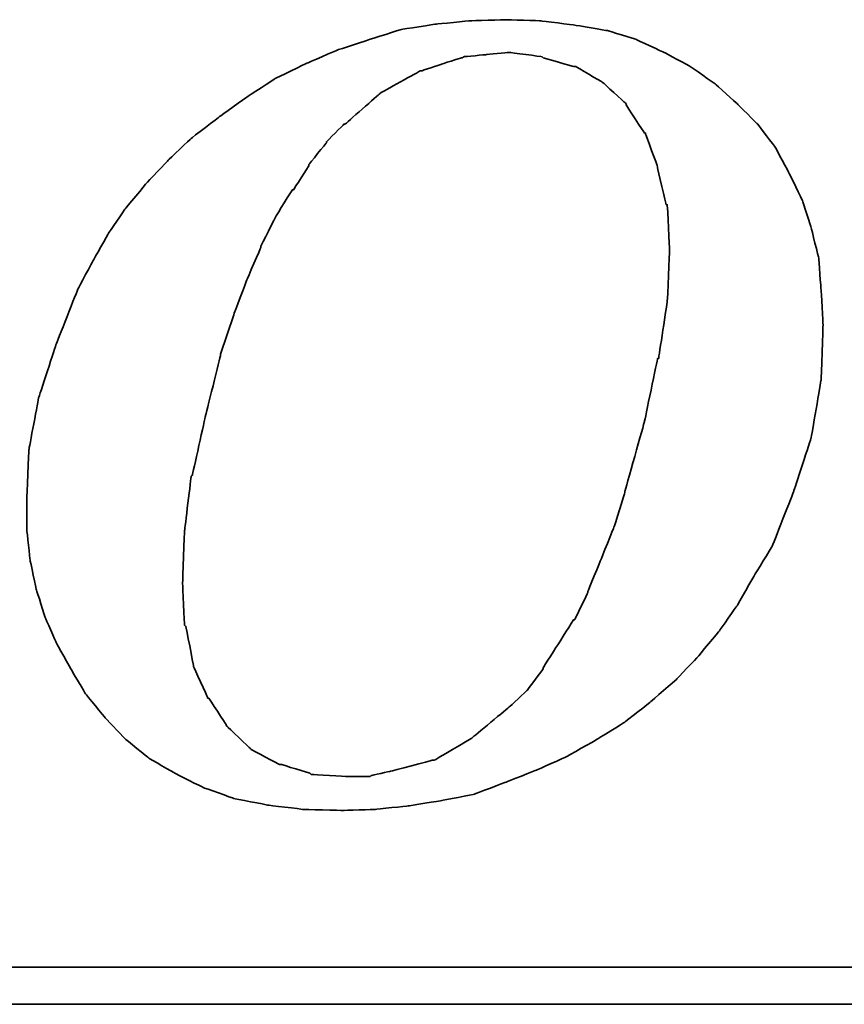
# Model space of a CAD drawing. Header units: millimetres. Extents: x 163 to 542, y 111 to 227.
# Tile 51 of 59: x 429.95 to 432.79, y 146.68 to 150.08. Entities that reach past the tile are written whole.
import ezdxf

# ---------------------------------------------------------------- set-up
doc = ezdxf.new("R2010")
doc.units = ezdxf.units.MM
doc.header["$LTSCALE"] = 0.1
doc.layers.add('DIM', color=4, linetype='CONTINUOUS')
doc.layers.add('layer 1', color=7, linetype='CONTINUOUS')

# ---------------------------------------------------------------- blocks, each defined once
blk = doc.blocks.new('TBI MOTION logo(完整正式版)')
at = {"layer": 'layer 1', "color": 22, "lineweight": 35}
for points, knots in [([(35.79625, -6.98375), (35.79625, -6.98375), (36.23125, -7.43875), (36.23125, -7.43875), (36.23125, -7.43875), (36.23125, -7.43875), (36.75625, -7.87125), (36.75625, -7.87125), (36.75625, -7.87125), (36.75625, -7.87125), (37.33125, -8.20375), (37.33125, -8.20375), (37.33125, -8.20375), (37.33125, -8.20375), (37.95625, -8.51875), (37.95625, -8.51875), (37.95625, -8.51875), (37.95625, -8.51875), (38.62625, -8.75875), (38.62625, -8.75875), (38.62625, -8.75875), (38.62625, -8.75875), (39.37125, -8.90375), (39.37125, -8.90375), (39.37125, -8.90375), (39.37125, -8.90375), (40.14125, -8.99875), (40.14125, -8.99875), (40.14125, -8.99875), (40.14125, -8.99875), (41.02625, -9.02375), (41.02625, -9.02375), (41.02625, -9.02375), (41.02625, -9.02375), (41.74625, -8.99875), (41.74625, -8.99875), (41.74625, -8.99875), (41.74625, -8.99875), (42.46625, -8.92375), (42.46625, -8.92375), (42.46625, -8.92375), (42.46625, -8.92375), (43.21125, -8.80625), (43.21125, -8.80625), (43.21125, -8.80625), (43.21125, -8.80625), (43.93125, -8.66375), (43.93125, -8.66375), (43.93125, -8.66375), (43.93125, -8.66375), (44.62625, -8.39875), (44.62625, -8.39875), (44.62625, -8.39875), (44.62625, -8.39875), (45.29625, -8.13375), (45.29625, -8.13375), (45.29625, -8.13375), (45.29625, -8.13375), (45.94625, -7.84375), (45.94625, -7.84375), (45.94625, -7.84375), (45.94625, -7.84375), (46.61625, -7.46375), (46.61625, -7.46375), (46.61625, -7.46375), (46.61625, -7.46375), (47.24125, -7.07875), (47.24125, -7.07875), (47.24125, -7.07875), (47.24125, -7.07875), (47.81625, -6.62375), (47.81625, -6.62375), (47.81625, -6.62375), (47.81625, -6.62375), (48.36875, -6.14375), (48.36875, -6.14375), (48.36875, -6.14375), (48.36875, -6.14375), (48.84625, -5.64125), (48.84625, -5.64125), (48.84625, -5.64125), (48.84625, -5.64125), (49.32625, -5.06375), (49.32625, -5.06375), (49.32625, -5.06375), (49.32625, -5.06375), (49.71125, -4.51374), (49.71125, -4.51374), (49.71125, -4.51374), (49.71125, -4.51374), (50.09625, -3.83874), (50.09625, -3.83874), (50.09625, -3.83874), (50.09625, -3.83874), (50.48125, -3.21374), (50.48125, -3.21374), (50.48125, -3.21374), (50.48125, -3.21374), (50.96125, -1.99125), (50.96125, -1.99125), (50.96125, -1.99125), (50.96125, -1.99125), (51.34375, -0.81875), (51.34375, -0.81875), (51.34375, -0.81875), (51.34375, -0.81875), (51.56125, 0.45624), (51.56125, 0.45624), (51.56125, 0.45624), (51.56125, 0.45624), (51.60625, 1.67624), (51.60625, 1.67624), (51.60625, 1.67624), (51.60625, 1.67624), (51.56125, 2.44625), (51.56125, 2.44625), (51.56125, 2.44625), (51.56125, 2.44625), (51.51125, 3.14125), (51.51125, 3.14125), (51.51125, 3.14125), (51.51125, 3.14125), (51.34375, 3.81125), (51.34375, 3.81125), (51.34375, 3.81125), (51.34375, 3.81125), (51.15125, 4.41125), (51.15125, 4.41125), (51.15125, 4.41125), (51.15125, 4.41125), (50.86125, 5.01125), (50.86125, 5.01125), (50.86125, 5.01125), (50.86125, 5.01125), (50.55125, 5.58875), (50.55125, 5.58875), (50.55125, 5.58875), (50.55125, 5.58875), (50.16625, 6.09125), (50.16625, 6.09125), (50.16625, 6.09125), (50.16625, 6.09125), (49.71125, 6.54875), (49.71125, 6.54875), (49.71125, 6.54875), (49.71125, 6.54875), (49.23125, 6.98125), (49.23125, 6.98125), (49.23125, 6.98125), (49.23125, 6.98125), (48.67875, 7.36625), (48.67875, 7.36625), (48.67875, 7.36625), (48.67875, 7.36625), (48.10375, 7.67625), (48.10375, 7.67625), (48.10375, 7.67625), (48.10375, 7.67625), (47.48125, 7.96375), (47.48125, 7.96375), (47.48125, 7.96375), (47.48125, 7.96375), (46.85625, 8.15625), (46.85625, 8.15625), (46.85625, 8.15625), (46.85625, 8.15625), (46.13625, 8.27624), (46.13625, 8.27624), (46.13625, 8.27624), (46.13625, 8.27624), (45.39125, 8.37125), (45.39125, 8.37125), (45.39125, 8.37125), (45.39125, 8.37125), (44.62625, 8.39624), (44.62625, 8.39624), (44.62625, 8.39624), (44.62625, 8.39624), (43.83625, 8.37125), (43.83625, 8.37125), (43.83625, 8.37125), (43.83625, 8.37125), (43.09125, 8.30125), (43.09125, 8.30125), (43.09125, 8.30125), (43.09125, 8.30125), (42.32125, 8.18125), (42.32125, 8.18125), (42.32125, 8.18125), (42.32125, 8.18125), (41.62875, 7.96375), (41.62875, 7.96375), (41.62875, 7.96375), (41.62875, 7.96375), (40.90625, 7.72625), (40.90625, 7.72625), (40.90625, 7.72625), (40.90625, 7.72625), (40.23624, 7.43625), (40.23624, 7.43625), (40.23624, 7.43625), (40.23624, 7.43625), (39.54124, 7.10125), (39.54124, 7.10125), (39.54124, 7.10125), (39.54124, 7.10125), (38.91625, 6.69125), (38.91625, 6.69125), (38.91625, 6.69125), (38.91625, 6.69125), (38.31625, 6.26125), (38.31625, 6.26125), (38.31625, 6.26125), (38.31625, 6.26125), (37.69125, 5.78125), (37.69125, 5.78125), (37.69125, 5.78125), (37.69125, 5.78125), (37.18625, 5.30125), (37.18625, 5.30125), (37.18625, 5.30125), (37.18625, 5.30125), (36.70625, 4.79624), (36.70625, 4.79624), (36.70625, 4.79624), (36.70625, 4.79624), (36.23125, 4.22125), (36.23125, 4.22125), (36.23125, 4.22125), (36.23125, 4.22125), (35.87124, 3.69375), (35.87124, 3.69375), (35.87124, 3.69375), (35.87124, 3.69375), (35.53125, 3.09125), (35.53125, 3.09125), (35.53125, 3.09125), (35.53125, 3.09125), (35.19875, 2.47125), (35.19875, 2.47125), (35.19875, 2.47125), (35.19875, 2.47125), (34.71625, 1.24625), (34.71625, 1.24625), (34.71625, 1.24625), (34.71625, 1.24625), (34.33125, 0.06874), (34.33125, 0.06874), (34.33125, 0.06874), (34.33125, 0.06874), (34.11625, -1.07875), (34.11625, -1.07875), (34.11625, -1.07875), (34.11625, -1.07875), (34.07125, -2.15875), (34.07125, -2.15875), (34.07125, -2.15875), (34.07125, -2.15875), (34.07125, -2.85375), (34.07125, -2.85375), (34.07125, -2.85375), (34.07125, -2.85375), (34.14125, -3.50375), (34.14125, -3.50375), (34.14125, -3.50375), (34.14125, -3.50375), (34.28625, -4.17375), (34.28625, -4.17375), (34.28625, -4.17375), (34.28625, -4.17375), (34.47625, -4.77624), (34.47625, -4.77624), (34.47625, -4.77624), (34.47625, -4.77624), (34.71625, -5.32625), (34.71625, -5.32625), (34.71625, -5.32625), (34.71625, -5.32625), (35.05375, -5.92875), (35.05375, -5.92875), (35.05375, -5.92875), (35.05375, -5.92875), (35.36375, -6.45375), (35.36375, -6.45375), (35.36375, -6.45375), (35.36375, -6.45375), (35.79625, -6.98375), (35.79625, -6.98375)], [0, 0, 0, 0, 0.01388889, 0.01388889, 0.01388889, 0.0138889, 0.02777778, 0.02777778, 0.02777778, 0.02777779, 0.04166667, 0.04166667, 0.04166667, 0.04166668, 0.05555556, 0.05555556, 0.05555556, 0.05555557, 0.06944444, 0.06944444, 0.06944444, 0.06944445, 0.08333333, 0.08333333, 0.08333333, 0.08333334, 0.09722222, 0.09722222, 0.09722222, 0.09722223, 0.11111111, 0.11111111, 0.11111111, 0.11111112, 0.125, 0.125, 0.125, 0.12500001, 0.13888889, 0.13888889, 0.13888889, 0.1388889, 0.15277778, 0.15277778, 0.15277778, 0.15277779, 0.16666667, 0.16666667, 0.16666667, 0.16666668, 0.18055556, 0.18055556, 0.18055556, 0.18055557, 0.19444444, 0.19444444, 0.19444444, 0.19444445, 0.20833333, 0.20833333, 0.20833333, 0.20833334, 0.22222222, 0.22222222, 0.22222222, 0.22222223, 0.23611111, 0.23611111, 0.23611111, 0.23611112, 0.25, 0.25, 0.25, 0.25000001, 0.26388889, 0.26388889, 0.26388889, 0.2638889, 0.27777778, 0.27777778, 0.27777778, 0.27777779, 0.29166667, 0.29166667, 0.29166667, 0.29166668, 0.30555556, 0.30555556, 0.30555556, 0.30555557, 0.31944444, 0.31944444, 0.31944444, 0.31944445, 0.33333333, 0.33333333, 0.33333333, 0.33333334, 0.34722222, 0.34722222, 0.34722222, 0.34722223, 0.36111111, 0.36111111, 0.36111111, 0.36111112, 0.375, 0.375, 0.375, 0.37500001, 0.38888889, 0.38888889, 0.38888889, 0.3888889, 0.40277778, 0.40277778, 0.40277778, 0.40277779, 0.41666667, 0.41666667, 0.41666667, 0.41666668, 0.43055556, 0.43055556, 0.43055556, 0.43055557, 0.44444444, 0.44444444, 0.44444444, 0.44444445, 0.45833333, 0.45833333, 0.45833333, 0.45833334, 0.47222222, 0.47222222, 0.47222222, 0.47222223, 0.48611111, 0.48611111, 0.48611111, 0.48611112, 0.5, 0.5, 0.5, 0.50000001, 0.51388889, 0.51388889, 0.51388889, 0.5138889, 0.52777778, 0.52777778, 0.52777778, 0.52777779, 0.54166667, 0.54166667, 0.54166667, 0.54166668, 0.55555556, 0.55555556, 0.55555556, 0.55555557, 0.56944444, 0.56944444, 0.56944444, 0.56944445, 0.58333333, 0.58333333, 0.58333333, 0.58333334, 0.59722222, 0.59722222, 0.59722222, 0.59722223, 0.61111111, 0.61111111, 0.61111111, 0.61111112, 0.625, 0.625, 0.625, 0.62500001, 0.63888889, 0.63888889, 0.63888889, 0.6388889, 0.65277778, 0.65277778, 0.65277778, 0.65277779, 0.66666667, 0.66666667, 0.66666667, 0.66666668, 0.68055556, 0.68055556, 0.68055556, 0.68055557, 0.69444444, 0.69444444, 0.69444444, 0.69444445, 0.70833333, 0.70833333, 0.70833333, 0.70833334, 0.72222222, 0.72222222, 0.72222222, 0.72222223, 0.73611111, 0.73611111, 0.73611111, 0.73611112, 0.75, 0.75, 0.75, 0.75000001, 0.76388889, 0.76388889, 0.76388889, 0.7638889, 0.77777778, 0.77777778, 0.77777778, 0.77777779, 0.79166667, 0.79166667, 0.79166667, 0.79166668, 0.80555556, 0.80555556, 0.80555556, 0.80555557, 0.81944444, 0.81944444, 0.81944444, 0.81944445, 0.83333333, 0.83333333, 0.83333333, 0.83333334, 0.84722222, 0.84722222, 0.84722222, 0.84722223, 0.86111111, 0.86111111, 0.86111111, 0.86111112, 0.875, 0.875, 0.875, 0.87500001, 0.88888889, 0.88888889, 0.88888889, 0.8888889, 0.90277778, 0.90277778, 0.90277778, 0.90277779, 0.91666667, 0.91666667, 0.91666667, 0.91666668, 0.93055556, 0.93055556, 0.93055556, 0.93055557, 0.94444444, 0.94444444, 0.94444444, 0.94444445, 0.95833333, 0.95833333, 0.95833333, 0.95833334, 0.97222222, 0.97222222, 0.97222222, 0.97222223, 0.98611111, 0.98611111, 0.98611111, 0.98611112, 1, 1, 1, 1]), ([(38.33875, 1.03124), (38.33875, 1.03124), (38.62625, 1.89625), (38.62625, 1.89625), (38.62625, 1.89625), (38.62625, 1.89625), (38.91625, 2.66375), (38.91625, 2.66375), (38.91625, 2.66375), (38.91625, 2.66375), (39.22625, 3.38125), (39.22625, 3.38125), (39.22625, 3.38125), (39.22625, 3.38125), (39.22625, 3.40624), (39.22625, 3.40624), (39.22625, 3.40624), (39.22625, 3.40624), (39.56124, 4.07624), (39.56124, 4.07624), (39.56124, 4.07624), (39.56124, 4.07624), (39.92125, 4.65125), (39.92125, 4.65125), (39.92125, 4.65125), (39.92125, 4.65125), (39.94625, 4.65125), (39.94625, 4.65125), (39.94625, 4.65125), (39.94625, 4.65125), (40.28125, 5.17875), (40.28125, 5.17875), (40.28125, 5.17875), (40.28125, 5.17875), (40.28125, 5.20375), (40.28125, 5.20375), (40.28125, 5.20375), (40.28125, 5.20375), (40.66875, 5.68625), (40.66875, 5.68625), (40.66875, 5.68625), (40.66875, 5.68625), (40.66875, 5.70625), (40.66875, 5.70625), (40.66875, 5.70625), (40.66875, 5.70625), (41.05124, 6.09125), (41.05124, 6.09125), (41.05124, 6.09125), (41.05124, 6.09125), (41.07625, 6.09125), (41.07625, 6.09125), (41.07625, 6.09125), (41.07625, 6.09125), (41.84125, 6.76625), (41.84125, 6.76625), (41.84125, 6.76625), (41.84125, 6.76625), (41.86625, 6.78625), (41.86625, 6.78625), (41.86625, 6.78625), (41.86625, 6.78625), (42.73125, 7.26624), (42.73125, 7.26624), (42.73125, 7.26624), (42.73125, 7.26624), (42.75625, 7.26624), (42.75625, 7.26624), (42.75625, 7.26624), (42.75625, 7.26624), (43.18625, 7.41125), (43.18625, 7.41125), (43.18625, 7.41125), (43.18625, 7.41125), (43.64125, 7.55625), (43.64125, 7.55625), (43.64125, 7.55625), (43.64125, 7.55625), (43.66625, 7.55625), (43.66625, 7.55625), (43.66625, 7.55625), (43.66625, 7.55625), (43.69125, 7.58124), (43.69125, 7.58124), (43.69125, 7.58124), (43.69125, 7.58124), (44.19125, 7.62625), (44.19125, 7.62625), (44.19125, 7.62625), (44.19125, 7.62625), (44.67125, 7.67625), (44.67125, 7.67625), (44.67125, 7.67625), (44.67125, 7.67625), (44.69625, 7.67625), (44.69625, 7.67625), (44.69625, 7.67625), (44.69625, 7.67625), (45.41875, 7.58124), (45.41875, 7.58124), (45.41875, 7.58124), (45.41875, 7.58124), (45.44125, 7.55625), (45.44125, 7.55625), (45.44125, 7.55625), (45.44125, 7.55625), (46.11125, 7.36625), (46.11125, 7.36625), (46.11125, 7.36625), (46.11125, 7.36625), (46.13625, 7.36625), (46.13625, 7.36625), (46.13625, 7.36625), (46.13625, 7.36625), (46.15875, 7.36625), (46.15875, 7.36625), (46.15875, 7.36625), (46.15875, 7.36625), (46.73625, 7.02624), (46.73625, 7.02624), (46.73625, 7.02624), (46.73625, 7.02624), (46.76125, 7.00624), (46.76125, 7.00624), (46.76125, 7.00624), (46.76125, 7.00624), (47.24125, 6.57124), (47.24125, 6.57124), (47.24125, 6.57124), (47.24125, 6.57124), (47.26625, 6.54875), (47.26625, 6.54875), (47.26625, 6.54875), (47.26625, 6.54875), (47.26625, 6.52375), (47.26625, 6.52375), (47.26625, 6.52375), (47.26625, 6.52375), (47.67375, 5.89875), (47.67375, 5.89875), (47.67375, 5.89875), (47.67375, 5.89875), (47.69625, 5.89875), (47.69625, 5.89875), (47.69625, 5.89875), (47.69625, 5.89875), (47.69625, 5.87625), (47.69625, 5.87625), (47.69625, 5.87625), (47.69625, 5.87625), (47.96125, 5.15625), (47.96125, 5.15625), (47.96125, 5.15625), (47.96125, 5.15625), (47.96125, 5.13125), (47.96125, 5.13125), (47.96125, 5.13125), (47.96125, 5.13125), (48.15125, 4.31875), (48.15125, 4.31875), (48.15125, 4.31875), (48.15125, 4.31875), (48.17625, 4.31875), (48.17625, 4.31875), (48.17625, 4.31875), (48.17625, 4.31875), (48.17625, 4.29125), (48.17625, 4.29125), (48.17625, 4.29125), (48.17625, 4.29125), (48.22625, 3.33125), (48.22625, 3.33125), (48.22625, 3.33125), (48.22625, 3.33125), (48.22625, 3.30875), (48.22625, 3.30875), (48.22625, 3.30875), (48.22625, 3.30875), (48.17625, 2.20624), (48.17625, 2.20624), (48.17625, 2.20624), (48.17625, 2.20624), (48.17625, 2.18124), (48.17625, 2.18124), (48.17625, 2.18124), (48.17625, 2.18124), (47.98375, 0.93624), (47.98375, 0.93624), (47.98375, 0.93624), (47.98375, 0.93624), (47.96125, 0.93624), (47.96125, 0.93624), (47.96125, 0.93624), (47.96125, 0.93624), (47.67375, -0.45874), (47.67375, -0.45874), (47.67375, -0.45874), (47.67375, -0.45874), (47.24125, -1.99125), (47.24125, -1.99125), (47.24125, -1.99125), (47.24125, -1.99125), (47.24125, -2.01874), (47.24125, -2.01874), (47.24125, -2.01874), (47.24125, -2.01874), (47.00125, -2.78375), (47.00125, -2.78375), (47.00125, -2.78375), (47.00125, -2.78375), (46.71125, -3.50375), (46.71125, -3.50375), (46.71125, -3.50375), (46.71125, -3.50375), (46.42625, -4.19875), (46.42625, -4.19875), (46.42625, -4.19875), (46.42625, -4.19875), (46.42625, -4.22375), (46.42625, -4.22375), (46.42625, -4.22375), (46.42625, -4.22375), (46.13625, -4.82374), (46.13625, -4.82374), (46.13625, -4.82374), (46.13625, -4.82374), (46.11125, -4.82374), (46.11125, -4.82374), (46.11125, -4.82374), (46.11125, -4.82374), (45.77625, -5.35125), (45.77625, -5.35125), (45.77625, -5.35125), (45.77625, -5.35125), (45.44125, -5.87875), (45.44125, -5.87875), (45.44125, -5.87875), (45.44125, -5.87875), (45.44125, -5.90375), (45.44125, -5.90375), (45.44125, -5.90375), (45.44125, -5.90375), (45.10625, -6.35875), (45.10625, -6.35875), (45.10625, -6.35875), (45.10625, -6.35875), (45.08125, -6.38375), (45.08125, -6.38375), (45.08125, -6.38375), (45.08125, -6.38375), (44.69625, -6.74375), (44.69625, -6.74375), (44.69625, -6.74375), (44.69625, -6.74375), (43.88375, -7.41625), (43.88375, -7.41625), (43.88375, -7.41625), (43.88375, -7.41625), (43.85625, -7.43875), (43.85625, -7.43875), (43.85625, -7.43875), (43.85625, -7.43875), (43.04125, -7.91875), (43.04125, -7.91875), (43.04125, -7.91875), (43.04125, -7.91875), (43.01625, -7.91875), (43.01625, -7.91875), (43.01625, -7.91875), (43.01625, -7.91875), (42.99625, -7.91875), (42.99625, -7.91875), (42.99625, -7.91875), (42.99625, -7.91875), (42.08125, -8.15875), (42.08125, -8.15875), (42.08125, -8.15875), (42.08125, -8.15875), (41.65125, -8.25625), (41.65125, -8.25625), (41.65125, -8.25625), (41.65125, -8.25625), (41.62875, -8.27875), (41.62875, -8.27875), (41.62875, -8.27875), (41.62875, -8.27875), (41.60125, -8.27875), (41.60125, -8.27875), (41.60125, -8.27875), (41.60125, -8.27875), (41.12125, -8.27875), (41.12125, -8.27875), (41.12125, -8.27875), (41.12125, -8.27875), (40.35624, -8.23125), (40.35624, -8.23125), (40.35624, -8.23125), (40.35624, -8.23125), (40.33125, -8.23125), (40.33125, -8.23125), (40.33125, -8.23125), (40.33125, -8.23125), (40.30625, -8.20375), (40.30625, -8.20375), (40.30625, -8.20375), (40.30625, -8.20375), (39.68375, -8.01375), (39.68375, -8.01375), (39.68375, -8.01375), (39.68375, -8.01375), (39.66124, -8.01375), (39.66124, -8.01375), (39.66124, -8.01375), (39.66124, -8.01375), (39.63625, -8.01375), (39.63625, -8.01375), (39.63625, -8.01375), (39.63625, -8.01375), (39.01125, -7.67875), (39.01125, -7.67875), (39.01125, -7.67875), (39.01125, -7.67875), (38.98875, -7.65375), (38.98875, -7.65375), (38.98875, -7.65375), (38.98875, -7.65375), (38.48625, -7.17375), (38.48625, -7.17375), (38.48625, -7.17375), (38.48625, -7.17375), (38.45875, -7.14875), (38.45875, -7.14875), (38.45875, -7.14875), (38.45875, -7.14875), (38.45875, -7.12875), (38.45875, -7.12875), (38.45875, -7.12875), (38.45875, -7.12875), (38.07625, -6.54875), (38.07625, -6.54875), (38.07625, -6.54875), (38.07625, -6.54875), (38.05125, -6.54875), (38.05125, -6.54875), (38.05125, -6.54875), (38.05125, -6.54875), (38.05125, -6.52875), (38.05125, -6.52875), (38.05125, -6.52875), (38.05125, -6.52875), (37.74125, -5.85375), (37.74125, -5.85375), (37.74125, -5.85375), (37.74125, -5.85375), (37.74125, -5.82875), (37.74125, -5.82875), (37.74125, -5.82875), (37.74125, -5.82875), (37.57375, -4.96875), (37.57375, -4.96875), (37.57375, -4.96875), (37.57375, -4.96875), (37.54625, -4.94375), (37.54625, -4.94375), (37.54625, -4.94375), (37.54625, -4.94375), (37.50125, -4.03375), (37.50125, -4.03375), (37.50125, -4.03375), (37.50125, -4.03375), (37.50125, -4.00875), (37.50125, -4.00875), (37.50125, -4.00875), (37.50125, -4.00875), (37.54625, -2.85375), (37.54625, -2.85375), (37.54625, -2.85375), (37.54625, -2.85375), (37.69125, -1.65875), (37.69125, -1.65875), (37.69125, -1.65875), (37.69125, -1.65875), (37.71624, -1.63375), (37.71624, -1.63375), (37.71624, -1.63375), (37.71624, -1.63375), (38.00375, -0.33875), (38.00375, -0.33875), (38.00375, -0.33875), (38.00375, -0.33875), (38.33875, 1.00624), (38.33875, 1.00624), (38.33875, 1.00624), (38.33875, 1.00624), (38.33875, 1.03124), (38.33875, 1.03124)], [0, 0, 0, 0, 0.01010101, 0.01010101, 0.01010101, 0.01010102, 0.02020202, 0.02020202, 0.02020202, 0.02020203, 0.03030303, 0.03030303, 0.03030303, 0.03030304, 0.04040404, 0.04040404, 0.04040404, 0.04040405, 0.05050505, 0.05050505, 0.05050505, 0.05050506, 0.06060606, 0.06060606, 0.06060606, 0.06060607, 0.07070707, 0.07070707, 0.07070707, 0.07070708, 0.08080808, 0.08080808, 0.08080808, 0.08080809, 0.09090909, 0.09090909, 0.09090909, 0.0909091, 0.1010101, 0.1010101, 0.1010101, 0.10101011, 0.11111111, 0.11111111, 0.11111111, 0.11111112, 0.12121212, 0.12121212, 0.12121212, 0.12121213, 0.13131313, 0.13131313, 0.13131313, 0.13131314, 0.14141414, 0.14141414, 0.14141414, 0.14141415, 0.15151515, 0.15151515, 0.15151515, 0.15151516, 0.16161616, 0.16161616, 0.16161616, 0.16161617, 0.17171717, 0.17171717, 0.17171717, 0.17171718, 0.18181818, 0.18181818, 0.18181818, 0.18181819, 0.19191919, 0.19191919, 0.19191919, 0.1919192, 0.2020202, 0.2020202, 0.2020202, 0.20202021, 0.21212121, 0.21212121, 0.21212121, 0.21212122, 0.22222222, 0.22222222, 0.22222222, 0.22222223, 0.23232323, 0.23232323, 0.23232323, 0.23232324, 0.24242424, 0.24242424, 0.24242424, 0.24242425, 0.25252525, 0.25252525, 0.25252525, 0.25252526, 0.26262626, 0.26262626, 0.26262626, 0.26262627, 0.27272727, 0.27272727, 0.27272727, 0.27272728, 0.28282828, 0.28282828, 0.28282828, 0.28282829, 0.29292929, 0.29292929, 0.29292929, 0.2929293, 0.3030303, 0.3030303, 0.3030303, 0.30303031, 0.31313131, 0.31313131, 0.31313131, 0.31313132, 0.32323232, 0.32323232, 0.32323232, 0.32323233, 0.33333333, 0.33333333, 0.33333333, 0.33333334, 0.34343434, 0.34343434, 0.34343434, 0.34343435, 0.35353535, 0.35353535, 0.35353535, 0.35353536, 0.36363636, 0.36363636, 0.36363636, 0.36363637, 0.37373737, 0.37373737, 0.37373737, 0.37373738, 0.38383838, 0.38383838, 0.38383838, 0.38383839, 0.39393939, 0.39393939, 0.39393939, 0.3939394, 0.4040404, 0.4040404, 0.4040404, 0.40404041, 0.41414141, 0.41414141, 0.41414141, 0.41414142, 0.42424242, 0.42424242, 0.42424242, 0.42424243, 0.43434343, 0.43434343, 0.43434343, 0.43434344, 0.44444444, 0.44444444, 0.44444444, 0.44444445, 0.45454545, 0.45454545, 0.45454545, 0.45454546, 0.46464646, 0.46464646, 0.46464646, 0.46464647, 0.47474747, 0.47474747, 0.47474747, 0.47474748, 0.48484848, 0.48484848, 0.48484848, 0.48484849, 0.49494949, 0.49494949, 0.49494949, 0.4949495, 0.50505051, 0.50505051, 0.50505051, 0.50505052, 0.51515152, 0.51515152, 0.51515152, 0.51515153, 0.52525253, 0.52525253, 0.52525253, 0.52525254, 0.53535354, 0.53535354, 0.53535354, 0.53535355, 0.54545455, 0.54545455, 0.54545455, 0.54545456, 0.55555556, 0.55555556, 0.55555556, 0.55555557, 0.56565657, 0.56565657, 0.56565657, 0.56565658, 0.57575758, 0.57575758, 0.57575758, 0.57575759, 0.58585859, 0.58585859, 0.58585859, 0.5858586, 0.5959596, 0.5959596, 0.5959596, 0.59595961, 0.60606061, 0.60606061, 0.60606061, 0.60606062, 0.61616162, 0.61616162, 0.61616162, 0.61616163, 0.62626263, 0.62626263, 0.62626263, 0.62626264, 0.63636364, 0.63636364, 0.63636364, 0.63636365, 0.64646465, 0.64646465, 0.64646465, 0.64646466, 0.65656566, 0.65656566, 0.65656566, 0.65656567, 0.66666667, 0.66666667, 0.66666667, 0.66666668, 0.67676768, 0.67676768, 0.67676768, 0.67676769, 0.68686869, 0.68686869, 0.68686869, 0.6868687, 0.6969697, 0.6969697, 0.6969697, 0.69696971, 0.70707071, 0.70707071, 0.70707071, 0.70707072, 0.71717172, 0.71717172, 0.71717172, 0.71717173, 0.72727273, 0.72727273, 0.72727273, 0.72727274, 0.73737374, 0.73737374, 0.73737374, 0.73737375, 0.74747475, 0.74747475, 0.74747475, 0.74747476, 0.75757576, 0.75757576, 0.75757576, 0.75757577, 0.76767677, 0.76767677, 0.76767677, 0.76767678, 0.77777778, 0.77777778, 0.77777778, 0.77777779, 0.78787879, 0.78787879, 0.78787879, 0.7878788, 0.7979798, 0.7979798, 0.7979798, 0.79797981, 0.80808081, 0.80808081, 0.80808081, 0.80808082, 0.81818182, 0.81818182, 0.81818182, 0.81818183, 0.82828283, 0.82828283, 0.82828283, 0.82828284, 0.83838384, 0.83838384, 0.83838384, 0.83838385, 0.84848485, 0.84848485, 0.84848485, 0.84848486, 0.85858586, 0.85858586, 0.85858586, 0.85858587, 0.86868687, 0.86868687, 0.86868687, 0.86868688, 0.87878788, 0.87878788, 0.87878788, 0.87878789, 0.88888889, 0.88888889, 0.88888889, 0.8888889, 0.8989899, 0.8989899, 0.8989899, 0.89898991, 0.90909091, 0.90909091, 0.90909091, 0.90909092, 0.91919192, 0.91919192, 0.91919192, 0.91919193, 0.92929293, 0.92929293, 0.92929293, 0.92929294, 0.93939394, 0.93939394, 0.93939394, 0.93939395, 0.94949495, 0.94949495, 0.94949495, 0.94949496, 0.95959596, 0.95959596, 0.95959596, 0.95959597, 0.96969697, 0.96969697, 0.96969697, 0.96969698, 0.97979798, 0.97979798, 0.97979798, 0.97979799, 0.98989899, 0.98989899, 0.98989899, 0.989899, 1, 1, 1, 1]), ([(75.90875, -9.47875), (75.90875, -9.47875), (75.90875, -12.28625), (75.90875, -12.28625), (75.90875, -12.28625), (75.90875, -12.28625), (75.90875, -12.47875), (75.90875, -12.47875), (75.90875, -12.47875), (75.90875, -12.47875), (75.71625, -12.47875), (75.71625, -12.47875), (75.71625, -12.47875), (75.71625, -12.47875), (-88.32875, -12.47875), (-88.32875, -12.47875), (-88.32875, -12.47875), (-88.32875, -12.47875), (-88.32875, -13.29375), (-88.32875, -13.29375), (-88.32875, -13.29375), (-88.32875, -13.29375), (82.89125, -13.29375), (82.89125, -13.29375), (82.89125, -13.29375), (82.89125, -13.29375), (75.90875, -9.47875), (75.90875, -9.47875)], [0, 0, 0, 0, 0.14285714, 0.14285714, 0.14285714, 0.14285715, 0.28571429, 0.28571429, 0.28571429, 0.2857143, 0.42857143, 0.42857143, 0.42857143, 0.42857144, 0.57142857, 0.57142857, 0.57142857, 0.57142858, 0.71428571, 0.71428571, 0.71428571, 0.71428572, 0.85714286, 0.85714286, 0.85714286, 0.85714287, 1, 1, 1, 1])]:
    blk.add_open_spline(points, degree=3, knots=knots, dxfattribs=at)

msp = doc.modelspace()

# ---------------------------------------------------------------- block references
at = {"layer": 'DIM', "color": 0, "xscale": 0.1563722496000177, "yscale": 0.1563722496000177, "zscale": 0.1563722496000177}
msp.add_blockref('TBI MOTION logo(完整正式版)', (424.6439, 148.7623), dxfattribs=at)

doc.saveas('drawing.dxf')
